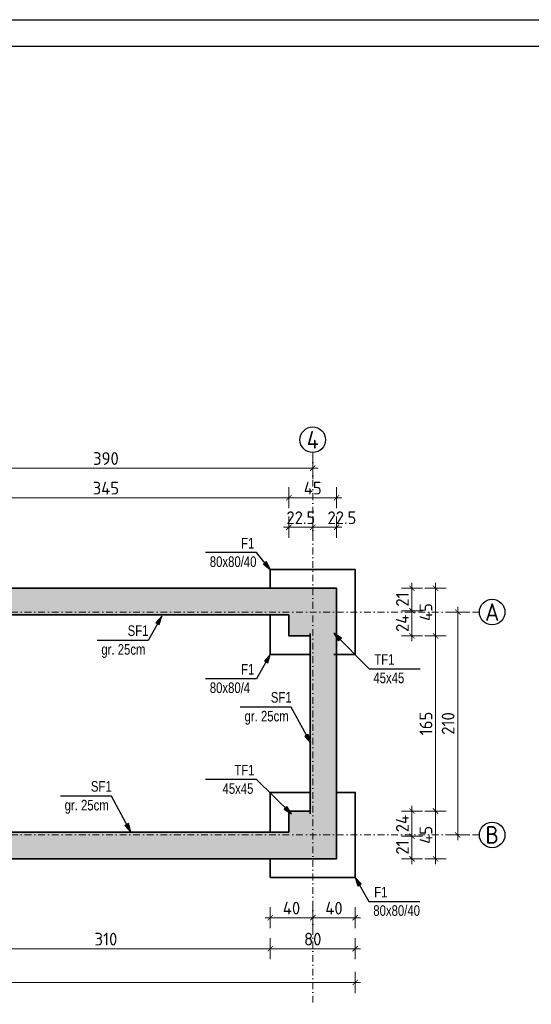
# Model space of a CAD drawing. Header units: millimetres. Extents: x -28780 to -24680, y -4813 to -596.
# Tile 8 of 10: x -27269 to -26786, y -1524 to -596. Entities that reach past the tile are written whole.
import ezdxf
from ezdxf.enums import TextEntityAlignment as Align

# ---------------------------------------------------------------- set-up
doc = ezdxf.new("R2010")
doc.units = ezdxf.units.MM
doc.header["$LTSCALE"] = 25
doc.linetypes.add('CONTINOUS', pattern=[0, 0])
doc.linetypes.add('DASHDOTX2', pattern=[50.8, 25.4, -12.7, 0, -12.7])
for name, color, linetype, lineweight in [('B_HATCH', 8, 'Continuous', 0), ('C_OPIS OSI', 163, 'CONTINOUS', 25), ('C_WYMIARY', 113, 'Continuous', 13), ('G_FUNDAMENTY', 60, 'Continuous', 35), ('G_ŻELBET SŁUPY', 154, 'Continuous', 35), ('G_ŻELBET ŚCIANY', 86, 'Continuous', 35), ('MW_osie', 252, 'DASHDOTX2', 9)]:
    doc.layers.add(name, color=color, linetype=linetype, lineweight=lineweight)
for name, color, linetype in [('BA_odn', 8, 'Continuous'), ('BA_ram', 2, 'Continuous'), ('BA_txc', 40, 'Continuous'), ('ramka_wewnetrzna', 2, 'Continuous'), ('ramka_zewnetrzna', 1, 'Continuous')]:
    doc.layers.add(name, color=color, linetype=linetype)
doc.styles.add('BIKWYM', font='bikromsw.shx', dxfattribs={"width": 0.8})
doc.styles.add('isocpeur', font='isocpeur.ttf', dxfattribs={"width": 0.95})
doc.styles.add('konstrux', font='txt', dxfattribs={"width": 0.95})
doc.styles.get("Standard").update_dxf_attribs({"font": 'arial.ttf'})
doc.dimstyles.new('BA_ST_50_cm', dxfattribs={"dimscale": 0.5, "dimtxt": 25, "dimasz": 1.666667, "dimexe": 24, "dimexo": 0, "dimgap": 7.5, "dimtad": 1, "dimdec": 1, "dimrnd": 0.5, "dimdsep": 46, "dimtxsty": 'BIKWYM', "dimblk": 'WYM-ST', "dimcen": 0, "dimdle": 20, "dimclrd": 256, "dimclre": 256, "dimclrt": 7, "dimadec": 0, "dimazin": 0, "dimtfac": 0.033333, "dimtdec": 1, "dimtix": 1, "dimtmove": 2, "dimatfit": 3, "dimldrblk": 'WYM-ST', "dimfxl": 1, "dimtvp": 0.8, "dimtolj": 1, "dimtzin": 0, "dimarcsym": 0})
doc.dimstyles.new('k_50', dxfattribs={"dimtxt": 12, "dimasz": 2.5, "dimexe": 0.18, "dimexo": 0.0625, "dimgap": 3, "dimtad": 1, "dimtoh": 1, "dimdec": 0, "dimzin": 0, "dimdsep": 46, "dimtxsty": 'isocpeur', "dimblk": 'usero', "dimcen": 0.045, "dimse1": 1, "dimse2": 1, "dimclrd": 256, "dimclrt": 256, "dimadec": 0, "dimazin": 0, "dimtfac": 1, "dimtdec": 0, "dimtix": 1, "dimtmove": 0, "dimatfit": 3, "dimldrblk": 'DOT', "dimfxl": 0.18, "dimtolj": 1, "dimtzin": 0, "dimlwd": 0, "dimarcsym": 0})

# ---------------------------------------------------------------- blocks, each defined once
blk = doc.blocks.new('*U254')
at = {"layer": 'ramka_wewnetrzna'}
blk.add_lwpolyline([(30, 5), (30, 292), (815, 292), (815, 5)], close=True, dxfattribs=at)
at = {"layer": 'ramka_zewnetrzna'}
blk.add_lwpolyline([(0, 0), (0, 297), (820, 297), (820, 0)], close=True, dxfattribs=at)
for tag, height, p in [('TYTUL', 10, (21.33, -10.84)), ('SKALA', 5, (47.88, -22.75)), ('JEDNOSTKA', 5, (56.5, -30.22))]:
    blk.add_attdef(tag, text='', height=height).set_placement(p, align=Align.MIDDLE_LEFT)
blk = doc.blocks.new('WYM-ST')
blk.add_hatch(color=256).paths.add_polyline_path([(0, 0), (-13, 2.9), (-13, -2.9)])
blk.add_lwpolyline([(0, 0), (-13, 2.9), (-13, -2.9), (0, 0)])
blk = doc.blocks.new('usero')
at = {"lineweight": 0}
for p, q in [((0, 4), (0, -4)), ((-2, 0), (2, 0))]:
    blk.add_line(p, q, dxfattribs=at)
at = {"lineweight": 0, "const_width": 0.3}
blk.add_lwpolyline([(1, 1), (-1, -1)], dxfattribs=at)
blk = doc.blocks.new('*D979')
at = {"layer": 'C_WYMIARY', "lineweight": 0}
blk.add_line((-27029.69, -1442.7), (-26994.69, -1442.7), dxfattribs=at)
at = {"layer": 'Defpoints', "color": 0}
for p in [(-27032.19, -1404.69), (-26992.19, -1404.69), (-26992.19, -1442.7)]:
    blk.add_point(p, dxfattribs=at)
at = {"layer": 'C_WYMIARY', "lineweight": 0, "xscale": 2.5, "yscale": 2.5, "zscale": 2.5, "rotation": 180}
blk.add_blockref('usero', (-27032.19, -1442.7), dxfattribs=at)
at = {"layer": 'C_WYMIARY', "lineweight": 0, "xscale": 2.5, "yscale": 2.5, "zscale": 2.5}
blk.add_blockref('usero', (-26992.19, -1442.7), dxfattribs=at)
at = {"layer": 'C_WYMIARY', "insert": (-27012.19, -1433.7), "char_height": 12, "attachment_point": 5, "style": 'isocpeur'}
blk.add_mtext('\\A1;40', dxfattribs=at)
blk = doc.blocks.new('_DOT')
at = {"color": 0, "linetype": 'ByBlock'}
blk.add_line((-0.5, 0), (-1, 0), dxfattribs=at)
at = {"color": 0, "linetype": 'ByBlock', "const_width": 0.5}
blk.add_lwpolyline([(-0.25, 0, 1), (0.25, 0, 1)], format="xyb", close=True, dxfattribs=at)
blk = doc.blocks.new('*D980')
at = {"layer": 'C_WYMIARY', "lineweight": 0}
blk.add_line((-26989.69, -1442.7), (-26954.69, -1442.7), dxfattribs=at)
at = {"layer": 'Defpoints', "color": 0}
for p in [(-26992.19, -1404.69), (-26952.19, -1404.69), (-26952.19, -1442.7)]:
    blk.add_point(p, dxfattribs=at)
at = {"layer": 'C_WYMIARY', "lineweight": 0, "xscale": 2.5, "yscale": 2.5, "zscale": 2.5, "rotation": 180}
blk.add_blockref('usero', (-26992.19, -1442.7), dxfattribs=at)
at = {"layer": 'C_WYMIARY', "lineweight": 0, "xscale": 2.5, "yscale": 2.5, "zscale": 2.5}
blk.add_blockref('usero', (-26952.19, -1442.7), dxfattribs=at)
at = {"layer": 'C_WYMIARY', "insert": (-26972.19, -1433.7), "char_height": 12, "attachment_point": 5, "style": 'isocpeur'}
blk.add_mtext('\\A1;40', dxfattribs=at)
blk = doc.blocks.new('*D986')
at = {"layer": 'C_WYMIARY', "lineweight": 0}
blk.add_line((-27339.69, -1471.91), (-27034.69, -1471.91), dxfattribs=at)
at = {"layer": 'Defpoints', "color": 0}
for p in [(-27342.19, -1395.94), (-27032.19, -1404.69), (-27032.19, -1471.91)]:
    blk.add_point(p, dxfattribs=at)
at = {"layer": 'C_WYMIARY', "lineweight": 0, "xscale": 2.5, "yscale": 2.5, "zscale": 2.5, "rotation": 180}
blk.add_blockref('usero', (-27342.19, -1471.91), dxfattribs=at)
at = {"layer": 'C_WYMIARY', "lineweight": 0, "xscale": 2.5, "yscale": 2.5, "zscale": 2.5}
blk.add_blockref('usero', (-27032.19, -1471.91), dxfattribs=at)
at = {"layer": 'C_WYMIARY', "insert": (-27187.19, -1462.91), "char_height": 12, "attachment_point": 5, "style": 'isocpeur'}
blk.add_mtext('\\A1;310', dxfattribs=at)
blk = doc.blocks.new('*D987')
at = {"layer": 'C_WYMIARY', "lineweight": 0}
blk.add_line((-27029.69, -1471.91), (-26954.69, -1471.91), dxfattribs=at)
at = {"layer": 'Defpoints', "color": 0}
for p in [(-27032.19, -1404.69), (-26952.19, -1404.69), (-26952.19, -1471.91)]:
    blk.add_point(p, dxfattribs=at)
at = {"layer": 'C_WYMIARY', "lineweight": 0, "xscale": 2.5, "yscale": 2.5, "zscale": 2.5, "rotation": 180}
blk.add_blockref('usero', (-27032.19, -1471.91), dxfattribs=at)
at = {"layer": 'C_WYMIARY', "lineweight": 0, "xscale": 2.5, "yscale": 2.5, "zscale": 2.5}
blk.add_blockref('usero', (-26952.19, -1471.91), dxfattribs=at)
at = {"layer": 'C_WYMIARY', "insert": (-26992.19, -1462.91), "char_height": 12, "attachment_point": 5, "style": 'isocpeur'}
blk.add_mtext('\\A1;80', dxfattribs=at)
blk = doc.blocks.new('*D988')
at = {"layer": 'C_WYMIARY', "lineweight": 0}
blk.add_line((-28199.69, -1503.8), (-26954.69, -1503.8), dxfattribs=at)
at = {"layer": 'Defpoints', "color": 0}
for p in [(-28202.19, -1404.69), (-26952.19, -1404.69), (-26952.19, -1503.8)]:
    blk.add_point(p, dxfattribs=at)
at = {"layer": 'C_WYMIARY', "lineweight": 0, "xscale": 2.5, "yscale": 2.5, "zscale": 2.5, "rotation": 180}
blk.add_blockref('usero', (-28202.19, -1503.8), dxfattribs=at)
at = {"layer": 'C_WYMIARY', "lineweight": 0, "xscale": 2.5, "yscale": 2.5, "zscale": 2.5}
blk.add_blockref('usero', (-26952.19, -1503.8), dxfattribs=at)
at = {"layer": 'C_WYMIARY', "insert": (-27577.19, -1494.8), "char_height": 12, "attachment_point": 5, "style": 'isocpeur'}
blk.add_mtext('\\A1;1250', dxfattribs=at)
blk = doc.blocks.new('*D1003')
at = {"layer": 'C_WYMIARY', "lineweight": 0}
for p, q in [((-27017.19, -1074.77), (-27019.69, -1074.77)), ((-27014.69, -1074.77), (-26992.19, -1074.77)), ((-26989.69, -1074.77), (-26987.19, -1074.77))]:
    blk.add_line(p, q, dxfattribs=at)
at = {"layer": 'Defpoints', "color": 0}
for p in [(-26992.19, -1074.77), (-27014.69, -1157.19), (-26992.19, -1154.69)]:
    blk.add_point(p, dxfattribs=at)
at = {"layer": 'C_WYMIARY', "lineweight": 0, "xscale": 2.5, "yscale": 2.5, "zscale": 2.5}
blk.add_blockref('usero', (-27014.69, -1074.77), dxfattribs=at)
at = {"layer": 'C_WYMIARY', "lineweight": 0, "xscale": 2.5, "yscale": 2.5, "zscale": 2.5, "rotation": 180}
blk.add_blockref('usero', (-26992.19, -1074.77), dxfattribs=at)
at = {"layer": 'C_WYMIARY', "insert": (-27003.44, -1065.77), "char_height": 12, "attachment_point": 5, "style": 'isocpeur'}
blk.add_mtext('\\A1;22.5', dxfattribs=at)
blk = doc.blocks.new('*D1004')
at = {"layer": 'C_WYMIARY', "lineweight": 0}
blk.add_line((-26989.69, -1074.77), (-26972.19, -1074.77), dxfattribs=at)
at = {"layer": 'Defpoints', "color": 0}
for p in [(-26969.69, -1074.77), (-26969.69, -1132.19), (-26992.19, -1154.69)]:
    blk.add_point(p, dxfattribs=at)
at = {"layer": 'C_WYMIARY', "lineweight": 0, "xscale": 2.5, "yscale": 2.5, "zscale": 2.5, "rotation": 180}
blk.add_blockref('usero', (-26992.19, -1074.77), dxfattribs=at)
at = {"layer": 'C_WYMIARY', "lineweight": 0, "xscale": 2.5, "yscale": 2.5, "zscale": 2.5}
blk.add_blockref('usero', (-26969.69, -1074.77), dxfattribs=at)
at = {"layer": 'C_WYMIARY', "insert": (-26964.69, -1065.77), "char_height": 12, "attachment_point": 5, "style": 'isocpeur'}
blk.add_mtext('\\A1;22.5', dxfattribs=at)
blk = doc.blocks.new('*D1010')
at = {"layer": 'C_WYMIARY', "lineweight": 0}
blk.add_line((-27357.19, -1046.89), (-27017.19, -1046.89), dxfattribs=at)
at = {"layer": 'Defpoints', "color": 0}
for p in [(-27014.69, -1046.89), (-27014.69, -1157.19), (-27359.69, -1167.19)]:
    blk.add_point(p, dxfattribs=at)
at = {"layer": 'C_WYMIARY', "lineweight": 0, "xscale": 2.5, "yscale": 2.5, "zscale": 2.5, "rotation": 180}
blk.add_blockref('usero', (-27359.69, -1046.89), dxfattribs=at)
at = {"layer": 'C_WYMIARY', "lineweight": 0, "xscale": 2.5, "yscale": 2.5, "zscale": 2.5}
blk.add_blockref('usero', (-27014.69, -1046.89), dxfattribs=at)
at = {"layer": 'C_WYMIARY', "insert": (-27187.19, -1037.89), "char_height": 12, "attachment_point": 5, "style": 'isocpeur'}
blk.add_mtext('\\A1;345', dxfattribs=at)
blk = doc.blocks.new('*D1011')
at = {"layer": 'C_WYMIARY', "lineweight": 0}
blk.add_line((-27012.19, -1046.89), (-26972.19, -1046.89), dxfattribs=at)
at = {"layer": 'Defpoints', "color": 0}
for p in [(-26969.69, -1046.89), (-26969.69, -1132.19), (-27014.69, -1157.19)]:
    blk.add_point(p, dxfattribs=at)
at = {"layer": 'C_WYMIARY', "lineweight": 0, "xscale": 2.5, "yscale": 2.5, "zscale": 2.5, "rotation": 180}
blk.add_blockref('usero', (-27014.69, -1046.89), dxfattribs=at)
at = {"layer": 'C_WYMIARY', "lineweight": 0, "xscale": 2.5, "yscale": 2.5, "zscale": 2.5}
blk.add_blockref('usero', (-26969.69, -1046.89), dxfattribs=at)
at = {"layer": 'C_WYMIARY', "insert": (-26992.19, -1037.89), "char_height": 12, "attachment_point": 5, "style": 'isocpeur'}
blk.add_mtext('\\A1;45', dxfattribs=at)
blk = doc.blocks.new('*D1014')
at = {"layer": 'C_WYMIARY', "lineweight": 0}
blk.add_line((-27379.69, -1018.99), (-26994.69, -1018.99), dxfattribs=at)
at = {"layer": 'Defpoints', "color": 0}
for p in [(-26992.19, -1018.99), (-27382.19, -1046.39), (-26992.19, -1046.39)]:
    blk.add_point(p, dxfattribs=at)
at = {"layer": 'C_WYMIARY', "lineweight": 0, "xscale": 2.5, "yscale": 2.5, "zscale": 2.5, "rotation": 180}
blk.add_blockref('usero', (-27382.19, -1018.99), dxfattribs=at)
at = {"layer": 'C_WYMIARY', "lineweight": 0, "xscale": 2.5, "yscale": 2.5, "zscale": 2.5}
blk.add_blockref('usero', (-26992.19, -1018.99), dxfattribs=at)
at = {"layer": 'C_WYMIARY', "insert": (-27187.19, -1009.99), "char_height": 12, "attachment_point": 5, "style": 'isocpeur'}
blk.add_mtext('\\A1;390', dxfattribs=at)
blk = doc.blocks.new('*D1015')
at = {"layer": 'C_WYMIARY', "lineweight": 0}
blk.add_line((-26898.67, -1384.69), (-26898.67, -1368.44), dxfattribs=at)
at = {"layer": 'Defpoints', "color": 0}
for p in [(-26969.69, -1365.94), (-26898.67, -1365.94), (-26969.69, -1387.19)]:
    blk.add_point(p, dxfattribs=at)
at = {"layer": 'C_WYMIARY', "lineweight": 0, "xscale": 2.5, "yscale": 2.5, "zscale": 2.5}
for p, rotation in [((-26898.67, -1365.94), 90), ((-26898.67, -1387.19), 270)]:
    blk.add_blockref('usero', p, dxfattribs=dict(at, rotation=rotation))
at = {"layer": 'C_WYMIARY', "insert": (-26907.67, -1376.56), "char_height": 12, "attachment_point": 5, "rotation": 90, "style": 'isocpeur'}
blk.add_mtext('\\A1;21', dxfattribs=at)
blk = doc.blocks.new('*D1016')
at = {"layer": 'C_WYMIARY', "lineweight": 0}
blk.add_line((-26898.67, -1363.44), (-26898.67, -1344.69), dxfattribs=at)
at = {"layer": 'Defpoints', "color": 0}
for p in [(-26994.69, -1342.19), (-26898.67, -1342.19), (-26969.69, -1365.94)]:
    blk.add_point(p, dxfattribs=at)
at = {"layer": 'C_WYMIARY', "lineweight": 0, "xscale": 2.5, "yscale": 2.5, "zscale": 2.5}
for p, rotation in [((-26898.67, -1342.19), 90), ((-26898.67, -1365.94), 270)]:
    blk.add_blockref('usero', p, dxfattribs=dict(at, rotation=rotation))
at = {"layer": 'C_WYMIARY', "insert": (-26907.67, -1354.06), "char_height": 12, "attachment_point": 5, "rotation": 90, "style": 'isocpeur'}
blk.add_mtext('\\A1;24', dxfattribs=at)
blk = doc.blocks.new('*D1017')
at = {"layer": 'C_WYMIARY', "lineweight": 0}
blk.add_line((-26898.67, -1174.69), (-26898.67, -1155.94), dxfattribs=at)
at = {"layer": 'Defpoints', "color": 0}
for p in [(-26969.69, -1153.44), (-26898.67, -1153.44), (-26994.69, -1177.19)]:
    blk.add_point(p, dxfattribs=at)
at = {"layer": 'C_WYMIARY', "lineweight": 0, "xscale": 2.5, "yscale": 2.5, "zscale": 2.5}
for p, rotation in [((-26898.67, -1153.44), 90), ((-26898.67, -1177.19), 270)]:
    blk.add_blockref('usero', p, dxfattribs=dict(at, rotation=rotation))
at = {"layer": 'C_WYMIARY', "insert": (-26907.67, -1165.31), "char_height": 12, "attachment_point": 5, "rotation": 90, "style": 'isocpeur'}
blk.add_mtext('\\A1;24', dxfattribs=at)
blk = doc.blocks.new('*D1018')
at = {"layer": 'C_WYMIARY', "lineweight": 0}
blk.add_line((-26898.67, -1150.94), (-26898.67, -1134.69), dxfattribs=at)
at = {"layer": 'Defpoints', "color": 0}
for p in [(-26969.69, -1132.19), (-26898.67, -1132.19), (-26969.69, -1153.44)]:
    blk.add_point(p, dxfattribs=at)
at = {"layer": 'C_WYMIARY', "lineweight": 0, "xscale": 2.5, "yscale": 2.5, "zscale": 2.5}
for p, rotation in [((-26898.67, -1132.19), 90), ((-26898.67, -1153.44), 270)]:
    blk.add_blockref('usero', p, dxfattribs=dict(at, rotation=rotation))
at = {"layer": 'C_WYMIARY', "insert": (-26907.67, -1142.81), "char_height": 12, "attachment_point": 5, "rotation": 90, "style": 'isocpeur'}
blk.add_mtext('\\A1;21', dxfattribs=at)
blk = doc.blocks.new('*D1019')
at = {"layer": 'C_WYMIARY', "lineweight": 0}
blk.add_line((-26876.44, -1384.69), (-26876.44, -1344.69), dxfattribs=at)
at = {"layer": 'Defpoints', "color": 0}
for p in [(-27014.69, -1342.19), (-26876.44, -1342.19), (-26969.69, -1387.19)]:
    blk.add_point(p, dxfattribs=at)
at = {"layer": 'C_WYMIARY', "lineweight": 0, "xscale": 2.5, "yscale": 2.5, "zscale": 2.5}
for p, rotation in [((-26876.44, -1342.19), 90), ((-26876.44, -1387.19), 270)]:
    blk.add_blockref('usero', p, dxfattribs=dict(at, rotation=rotation))
at = {"layer": 'C_WYMIARY', "insert": (-26885.44, -1364.69), "char_height": 12, "attachment_point": 5, "rotation": 90, "style": 'isocpeur'}
blk.add_mtext('\\A1;45', dxfattribs=at)
blk = doc.blocks.new('*D1020')
at = {"layer": 'C_WYMIARY', "lineweight": 0}
blk.add_line((-26876.44, -1339.69), (-26876.44, -1179.69), dxfattribs=at)
at = {"layer": 'Defpoints', "color": 0}
for p in [(-26997.19, -1177.19), (-26876.44, -1177.19), (-27014.69, -1342.19)]:
    blk.add_point(p, dxfattribs=at)
at = {"layer": 'C_WYMIARY', "lineweight": 0, "xscale": 2.5, "yscale": 2.5, "zscale": 2.5}
for p, rotation in [((-26876.44, -1177.19), 90), ((-26876.44, -1342.19), 270)]:
    blk.add_blockref('usero', p, dxfattribs=dict(at, rotation=rotation))
at = {"layer": 'C_WYMIARY', "insert": (-26885.44, -1259.69), "char_height": 12, "attachment_point": 5, "rotation": 90, "style": 'isocpeur'}
blk.add_mtext('\\A1;165', dxfattribs=at)
blk = doc.blocks.new('*D1021')
at = {"layer": 'C_WYMIARY', "lineweight": 0}
blk.add_line((-26876.44, -1174.69), (-26876.44, -1134.69), dxfattribs=at)
at = {"layer": 'Defpoints', "color": 0}
for p in [(-26969.69, -1132.19), (-26876.44, -1132.19), (-26997.19, -1177.19)]:
    blk.add_point(p, dxfattribs=at)
at = {"layer": 'C_WYMIARY', "lineweight": 0, "xscale": 2.5, "yscale": 2.5, "zscale": 2.5}
for p, rotation in [((-26876.44, -1132.19), 90), ((-26876.44, -1177.19), 270)]:
    blk.add_blockref('usero', p, dxfattribs=dict(at, rotation=rotation))
at = {"layer": 'C_WYMIARY', "insert": (-26885.44, -1154.69), "char_height": 12, "attachment_point": 5, "rotation": 90, "style": 'isocpeur'}
blk.add_mtext('\\A1;45', dxfattribs=at)
blk = doc.blocks.new('*D1022')
at = {"layer": 'C_WYMIARY', "lineweight": 0}
blk.add_line((-26855.55, -1362.19), (-26855.55, -1157.19), dxfattribs=at)
at = {"layer": 'Defpoints', "color": 0}
for p in [(-26952.19, -1154.69), (-26855.55, -1154.69), (-26952.19, -1364.69)]:
    blk.add_point(p, dxfattribs=at)
at = {"layer": 'C_WYMIARY', "lineweight": 0, "xscale": 2.5, "yscale": 2.5, "zscale": 2.5}
for p, rotation in [((-26855.55, -1154.69), 90), ((-26855.55, -1364.69), 270)]:
    blk.add_blockref('usero', p, dxfattribs=dict(at, rotation=rotation))
at = {"layer": 'C_WYMIARY', "insert": (-26864.55, -1259.69), "char_height": 12, "attachment_point": 5, "rotation": 90, "style": 'isocpeur'}
blk.add_mtext('\\A1;210', dxfattribs=at)

msp = doc.modelspace()

# ---------------------------------------------------------------- hatches: boundary and pattern name
at = {"layer": 'B_HATCH', "lineweight": 15, "transparency": 33554482}
h = msp.add_hatch(dxfattribs=at)
h.set_pattern_fill('ANSI33', color=256, scale=20, angle=360)
h.set_pattern_definition([(45, (-4770496.581, -5498076.3756), (-3.535533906, 3.535533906), []), (45, (-4770493.0456, -5498076.3756), (-3.535533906, 3.535533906), [2.5, -1.25])])
h.paths.add_polyline_path([(-28162.19, -1364.69), (-28162.19, -1154.69), (-27772.19, -1154.69), (-27772.19, -1177.19), (-27794.69, -1177.19), (-27794.69, -1157.19), (-28139.69, -1157.19), (-28139.69, -1177.19), (-28159.69, -1177.19), (-28159.69, -1342.19), (-28139.69, -1342.19), (-28139.69, -1362.19), (-27794.69, -1362.19), (-27794.69, -1342.19), (-27772.19, -1342.19), (-27772.19, -1364.69)])
h.paths.add_polyline_path([(-27382.19, -1359.69), (-27382.19, -1342.19), (-27359.69, -1342.19), (-27359.69, -1362.19), (-27014.69, -1362.19), (-27014.69, -1342.19), (-26994.69, -1342.19), (-26994.69, -1177.19), (-27014.69, -1177.19), (-27014.69, -1157.19), (-27359.69, -1157.19), (-27359.69, -1177.19), (-27382.19, -1177.19), (-27382.19, -1154.69), (-26992.19, -1154.69), (-26992.19, -1359.69), (-27001.44, -1359.69, 0.414214), (-27002.19, -1360.44), (-27002.19, -1364.69), (-27372.19, -1364.69), (-27372.19, -1360.44, 0.414214), (-27372.94, -1359.69)])
h.paths.add_polyline_path([(-28162.19, -1387.19), (-28142.19, -1387.19), (-27772.19, -1387.19), (-27772.19, -1364.69), (-28162.19, -1364.69)])
h.paths.add_polyline_path([(-27772.19, -1177.19), (-27749.72, -1177.19), (-27749.69, -1157.19), (-27404.69, -1157.19), (-27404.69, -1177.19), (-27382.19, -1177.19), (-27382.19, -1154.69), (-27772.19, -1154.69)])
h.paths.add_polyline_path([(-27772.19, -1387.19), (-27772.19, -1364.69), (-27392.19, -1364.69), (-27392.19, -1368.94, 0.414214), (-27391.44, -1369.69), (-27382.19, -1369.69), (-27382.19, -1387.19)])
h.paths.add_polyline_path([(-27382.19, -1387.19), (-27382.19, -1369.69), (-27372.94, -1369.69, 0.414214), (-27372.19, -1368.94), (-27372.19, -1364.69), (-27002.19, -1364.69), (-27002.19, -1368.94, 0.414214), (-27001.44, -1369.69), (-26992.19, -1369.69), (-26992.08, -1387.19)])
h.paths.add_polyline_path([(-28162.19, -1154.69), (-27772.19, -1154.69), (-27772.19, -1132.19), (-28142.19, -1132.19), (-28162.19, -1132.19)])
h.paths.add_polyline_path([(-27772.19, -1154.69), (-27382.19, -1154.69), (-27382.19, -1132.19), (-27772.19, -1132.19)])
h.paths.add_polyline_path([(-27382.19, -1154.69), (-26992.19, -1154.69), (-26992.19, -1132.19), (-27382.19, -1132.19)])
h.paths.add_polyline_path([(-27772.19, -1364.69), (-27772.19, -1342.19), (-27749.69, -1342.19), (-27749.69, -1362.19), (-27404.69, -1362.19), (-27404.69, -1342.19), (-27382.19, -1342.19), (-27382.19, -1359.69), (-27391.44, -1359.69, 0.414214), (-27392.19, -1360.44), (-27392.19, -1364.69)])
h.paths.add_polyline_path([(-28184.69, -1364.69), (-28162.19, -1364.69), (-28162.19, -1154.69), (-28184.69, -1154.69), (-28184.69, -1174.69), (-28184.69, -1344.69)])
h.paths.add_polyline_path([(-26992.19, -1359.69), (-26992.19, -1154.69), (-26969.69, -1154.69), (-26969.69, -1174.72), (-26969.69, -1344.65), (-26969.69, -1344.69), (-26969.69, -1364.69), (-26982.19, -1364.69), (-26982.19, -1360.44, 0.414214), (-26982.94, -1359.69)])
h.paths.add_polyline_path([(-28184.69, -1387.19), (-28162.19, -1387.19), (-28162.19, -1364.69), (-28184.69, -1364.69)])
h.paths.add_polyline_path([(-26992.19, -1387.19), (-26992.19, -1369.69), (-26982.94, -1369.69, 0.414214), (-26982.19, -1368.94), (-26982.19, -1364.69), (-26969.69, -1364.69), (-26969.69, -1387.19)])
h.paths.add_polyline_path([(-28184.69, -1154.69), (-28162.19, -1154.69), (-28162.19, -1132.19), (-28184.69, -1132.19)])
h.paths.add_polyline_path([(-26992.19, -1154.69), (-26969.69, -1154.69), (-26969.69, -1132.19), (-26992.19, -1132.19)])
h.paths.add_polyline_path([(-27382.19, -1369.69), (-27382.19, -1369.29), (-27372.94, -1369.29, 0.414214), (-27372.59, -1368.94), (-27372.59, -1364.69), (-27372.19, -1364.69), (-27372.19, -1368.94, -0.414214), (-27372.94, -1369.69)])
h.paths.add_polyline_path([(-26992.19, -1369.69), (-26992.19, -1369.29), (-26982.94, -1369.29, 0.414214), (-26982.59, -1368.94), (-26982.59, -1364.69), (-26982.19, -1364.69), (-26982.19, -1368.94, -0.414214), (-26982.94, -1369.69)])
h.paths.add_polyline_path([(-27392.19, -1368.94), (-27392.19, -1364.69), (-27391.79, -1364.69), (-27391.79, -1368.94, 0.414214), (-27391.44, -1369.29), (-27382.19, -1369.29), (-27382.19, -1369.69), (-27391.44, -1369.69, -0.414214)])
h.paths.add_polyline_path([(-27002.19, -1368.94), (-27002.19, -1364.69), (-27001.79, -1364.69), (-27001.79, -1368.94, 0.414214), (-27001.44, -1369.29), (-26992.19, -1369.29), (-26992.19, -1369.69), (-27001.44, -1369.69, -0.414214)])
h.paths.add_polyline_path([(-27382.19, -1360.09), (-27382.19, -1359.69), (-27372.94, -1359.69, -0.414214), (-27372.19, -1360.44), (-27372.19, -1364.69), (-27372.59, -1364.69), (-27372.59, -1360.44, 0.414214), (-27372.94, -1360.09)])
h.paths.add_polyline_path([(-26992.19, -1360.09), (-26992.19, -1359.69), (-26982.94, -1359.69, -0.414214), (-26982.19, -1360.44), (-26982.19, -1364.69), (-26982.59, -1364.69), (-26982.59, -1360.44, 0.414214), (-26982.94, -1360.09)])
h.paths.add_polyline_path([(-27392.19, -1364.69), (-27392.19, -1360.44, -0.414214), (-27391.44, -1359.69), (-27382.19, -1359.69), (-27382.19, -1360.09), (-27391.44, -1360.09, 0.414214), (-27391.79, -1360.44), (-27391.79, -1364.69)])
h.paths.add_polyline_path([(-27002.19, -1364.69), (-27002.19, -1360.44, -0.414214), (-27001.44, -1359.69), (-26992.19, -1359.69), (-26992.19, -1360.09), (-27001.44, -1360.09, 0.414214), (-27001.79, -1360.44), (-27001.79, -1364.69)])
h.paths.add_polyline_path([(-26992.19, -1369.29), (-26982.94, -1369.29, 0.414214), (-26982.59, -1368.94), (-26982.59, -1364.69), (-26992.19, -1364.69)])
h.paths.add_polyline_path([(-27391.79, -1364.69), (-27382.19, -1364.69), (-27382.19, -1369.29), (-27391.44, -1369.29, -0.414214), (-27391.79, -1368.94)])
h.paths.add_polyline_path([(-27382.19, -1369.29), (-27372.94, -1369.29, 0.414214), (-27372.59, -1368.94), (-27372.59, -1364.69), (-27382.19, -1364.69)])
h.paths.add_polyline_path([(-27001.79, -1364.69), (-26992.19, -1364.69), (-26992.19, -1369.29), (-27001.44, -1369.29, -0.414214), (-27001.79, -1368.94)])
h.paths.add_polyline_path([(-26992.19, -1364.69), (-26982.59, -1364.69), (-26982.59, -1360.44, 0.414214), (-26982.94, -1360.09), (-26992.19, -1360.09)])
h.paths.add_polyline_path([(-27391.79, -1364.69), (-27382.19, -1364.69), (-27382.19, -1360.09), (-27391.44, -1360.09, 0.414214), (-27391.79, -1360.44)])
h.paths.add_polyline_path([(-27382.19, -1364.69), (-27372.59, -1364.69), (-27372.59, -1360.44, 0.414214), (-27372.94, -1360.09), (-27382.19, -1360.09)])
h.paths.add_polyline_path([(-27001.79, -1364.69), (-26992.19, -1364.69), (-26992.19, -1360.09), (-27001.44, -1360.09, 0.414214), (-27001.79, -1360.44)])

# ---------------------------------------------------------------- linework, layer by layer
at = {"layer": 'C_OPIS OSI', "color": 131}
for centre in [(-26992.19, -992.31), (-26823.02, -1154.69), (-26823.02, -1364.69)]:
    msp.add_circle(centre, 12.06, dxfattribs=at)
at = {"layer": 'G_FUNDAMENTY', "ltscale": 0.5}
for points in [[(-26972.19, -1194.69), (-26952.19, -1194.69), (-26952.19, -1114.69), (-27032.19, -1114.69), (-27032.19, -1132.19)], [(-27032.19, -1157.19), (-27032.19, -1194.69), (-26994.69, -1194.69)], [(-26969.98, -1324.65), (-26952.19, -1324.69), (-26952.19, -1404.69), (-27032.19, -1404.69), (-27032.19, -1387.19)], [(-27032.19, -1362.19), (-27032.19, -1324.69), (-26994.69, -1324.69)]]:
    msp.add_lwpolyline(points, dxfattribs=at)
at = {"layer": 'G_ŻELBET SŁUPY', "ltscale": 0.25}
for points in [[(-27012.19, -1132.19), (-26969.69, -1132.19), (-26969.69, -1174.69), (-26969.69, -1174.69)], [(-26994.69, -1177.19), (-27014.69, -1177.19), (-27014.69, -1157.19)], [(-26994.69, -1342.19), (-27014.69, -1342.19), (-27014.69, -1362.19)], [(-27012.19, -1387.19), (-26969.69, -1387.19), (-26969.69, -1344.69), (-26969.69, -1344.69)]]:
    msp.add_lwpolyline(points, dxfattribs=at)
at = {"layer": 'G_ŻELBET ŚCIANY', "ltscale": 0.25}
for p, q in [((-27362.19, -1157.19), (-27014.69, -1157.19)), ((-27362.19, -1362.19), (-27014.69, -1362.19))]:
    msp.add_line(p, q, dxfattribs=at)
for points in [[(-26969.69, -1132.19), (-28142.19, -1132.19)], [(-26994.69, -1174.76), (-26994.69, -1344.69)], [(-26969.69, -1344.61), (-26969.69, -1174.69)], [(-26969.69, -1387.19), (-28142.19, -1387.19)]]:
    msp.add_lwpolyline(points, dxfattribs=at)
at = {"layer": 'MW_osie', "ltscale": 0.01}
for points in [[(-26992.19, -1004.37), (-26992.19, -1524.32)], [(-26835.08, -1154.69), (-28354.51, -1154.69)], [(-26835.08, -1364.69), (-28354.51, -1364.69)]]:
    msp.add_lwpolyline(points, dxfattribs=at)

# ---------------------------------------------------------------- block references
at = {"layer": 'BA_ram', "xscale": 5, "yscale": 5, "zscale": 5}
msp.add_blockref('*U254', (-28780.02, -2081.45), dxfattribs=at)

# ---------------------------------------------------------------- texts
at = {"layer": 'BA_txc', "style": 'konstrux', "width": 0.8}
for s, p in [('F1', (-27059.75, -1094.86)), ('80x80/40', (-27089.27, -1112.2)), ('SF1', (-27166.74, -1177.17)), ('gr. 25cm', (-27191.52, -1194.88)), ('TF1', (-26934.16, -1204.37)), ('F1', (-27059.75, -1213.63)), ('45x45', (-26935.03, -1221.72)), ('80x80/4', (-27089.27, -1230.97)), ('SF1', (-27031.71, -1240.05)), ('gr. 25cm', (-27056.49, -1257.76)), ('TF1', (-27066.15, -1308.66)), ('SF1', (-27201.35, -1323.94)), ('45x45', (-27077.27, -1326.01)), ('gr. 25cm', (-27226.13, -1341.65)), ('F1', (-26934.23, -1423.63)), ('80x80/40', (-26935.1, -1440.97))]:
    msp.add_text(s, height=10, dxfattribs=at).set_placement(p)
at = {"layer": 'C_OPIS OSI', "color": 131, "style": 'isocpeur', "width": 0.9}
for s, p in [('4', (-26992.19, -992.31)), ('A', (-26823.02, -1154.69)), ('B', (-26823.02, -1364.69))]:
    msp.add_text(s, height=16.65, rotation=360, dxfattribs=at).set_placement(p, align=Align.MIDDLE)

# ---------------------------------------------------------------- dimensions: what is measured, and where the dimension line sits
at = {"layer": 'C_WYMIARY'}
for base, p1, p2, override, picture, middle in [((-26992.19, -1018.99), (-27382.19, -1046.39), (-26992.19, -1046.39), {"dimtmove": 1}, '*D1014', (-27187.19, -1009.99)), ((-27014.69, -1046.89), (-27359.69, -1167.19), (-27014.69, -1157.19), {"dimtmove": 1}, '*D1010', (-27187.19, -1037.89)), ((-26969.69, -1046.89), (-27014.69, -1157.19), (-26969.69, -1132.19), {"dimtmove": 1}, '*D1011', (-26992.19, -1037.89)), ((-26992.19, -1074.77), (-27014.69, -1157.19), (-26992.19, -1154.69), {"dimdec": 1, "dimblk": 'usero', "dimtmove": 1}, '*D1003', (-27003.44, -1065.77)), ((-27032.19, -1471.91), (-27342.19, -1395.94), (-27032.19, -1404.69), {"dimtmove": 1}, '*D986', (-27187.19, -1462.91)), ((-26952.19, -1503.8), (-28202.19, -1404.69), (-26952.19, -1404.69), {"dimblk": 'usero', "dimtmove": 1}, '*D988', (-27577.19, -1494.8)), ((-26992.19, -1442.7), (-27032.19, -1404.69), (-26992.19, -1404.69), {"dimblk": 'usero'}, '*D979', (-27012.19, -1433.7)), ((-26952.19, -1471.91), (-27032.19, -1404.69), (-26952.19, -1404.69), {"dimtmove": 1}, '*D987', (-26992.19, -1462.91)), ((-26952.19, -1442.7), (-26992.19, -1404.69), (-26952.19, -1404.69), {"dimblk": 'usero'}, '*D980', (-26972.19, -1433.7))]:
    dim = msp.add_linear_dim(base=base, p1=p1, p2=p2, dimstyle='k_50', override=override, dxfattribs=at)
    dim.commit()
    dim.dimension.update_dxf_attribs({"geometry": picture, "text_midpoint": middle})
dim = msp.add_linear_dim(base=(-26969.69, -1074.77), p1=(-26992.19, -1154.69), p2=(-26969.69, -1132.19), dimstyle='k_50', override={"dimdec": 1, "dimblk": 'usero', "dimtmove": 1}, dxfattribs=at)
dim.commit()
dim.dimension.update_dxf_attribs({"geometry": '*D1004', "text_midpoint": (-26964.69, -1074.77), "dimtype": 160})
for base, p1, p2, override, picture, middle in [((-26876.44, -1132.19), (-26997.19, -1177.19), (-26969.69, -1132.19), {"dimtmove": 1}, '*D1021', (-26885.44, -1154.69)), ((-26898.67, -1132.19), (-26969.69, -1153.44), (-26969.69, -1132.19), {"dimblk": 'usero'}, '*D1018', (-26907.67, -1142.81)), ((-26898.67, -1153.44), (-26994.69, -1177.19), (-26969.69, -1153.44), {"dimblk": 'usero'}, '*D1017', (-26907.67, -1165.31)), ((-26855.55, -1154.69), (-26952.19, -1364.69), (-26952.19, -1154.69), {"dimblk": 'usero', "dimtmove": 1}, '*D1022', (-26864.55, -1259.69)), ((-26876.44, -1177.19), (-27014.69, -1342.19), (-26997.19, -1177.19), {"dimtmove": 1}, '*D1020', (-26885.44, -1259.69)), ((-26876.44, -1342.19), (-26969.69, -1387.19), (-27014.69, -1342.19), {"dimblk": 'usero'}, '*D1019', (-26885.44, -1364.69)), ((-26898.67, -1342.19), (-26969.69, -1365.94), (-26994.69, -1342.19), {"dimblk": 'usero'}, '*D1016', (-26907.67, -1354.06)), ((-26898.67, -1365.94), (-26969.69, -1387.19), (-26969.69, -1365.94), {"dimblk": 'usero'}, '*D1015', (-26907.67, -1376.56))]:
    dim = msp.add_linear_dim(base=base, p1=p1, p2=p2, angle=90, dimstyle='k_50', override=override, dxfattribs=at)
    dim.commit()
    dim.dimension.update_dxf_attribs({"geometry": picture, "text_midpoint": middle})

# ---------------------------------------------------------------- leaders
at = {"layer": 'BA_odn'}
for points in [[(-27032.19, -1114.69), (-27045.17, -1098.7), (-27093.27, -1098.7)], [(-27134.43, -1158.6), (-27147.42, -1181.38), (-27195.52, -1181.38)], [(-26972.19, -1174.69), (-26939.13, -1208.22), (-26891.03, -1208.22)], [(-27032.19, -1194.69), (-27045.17, -1217.47), (-27093.27, -1217.47)], [(-26994.15, -1278.12), (-27012.39, -1244.26), (-27060.49, -1244.26)], [(-27012.19, -1344.79), (-27045.17, -1312.51), (-27093.27, -1312.51)], [(-27163.79, -1362.01), (-27182.03, -1328.15), (-27230.13, -1328.15)], [(-26952.19, -1404.69), (-26939.2, -1427.47), (-26891.1, -1427.47)]]:
    msp.add_leader(points, dimstyle='BA_ST_50_cm', override={"dimasz": 1.25}, dxfattribs=at)

doc.saveas('drawing.dxf')
